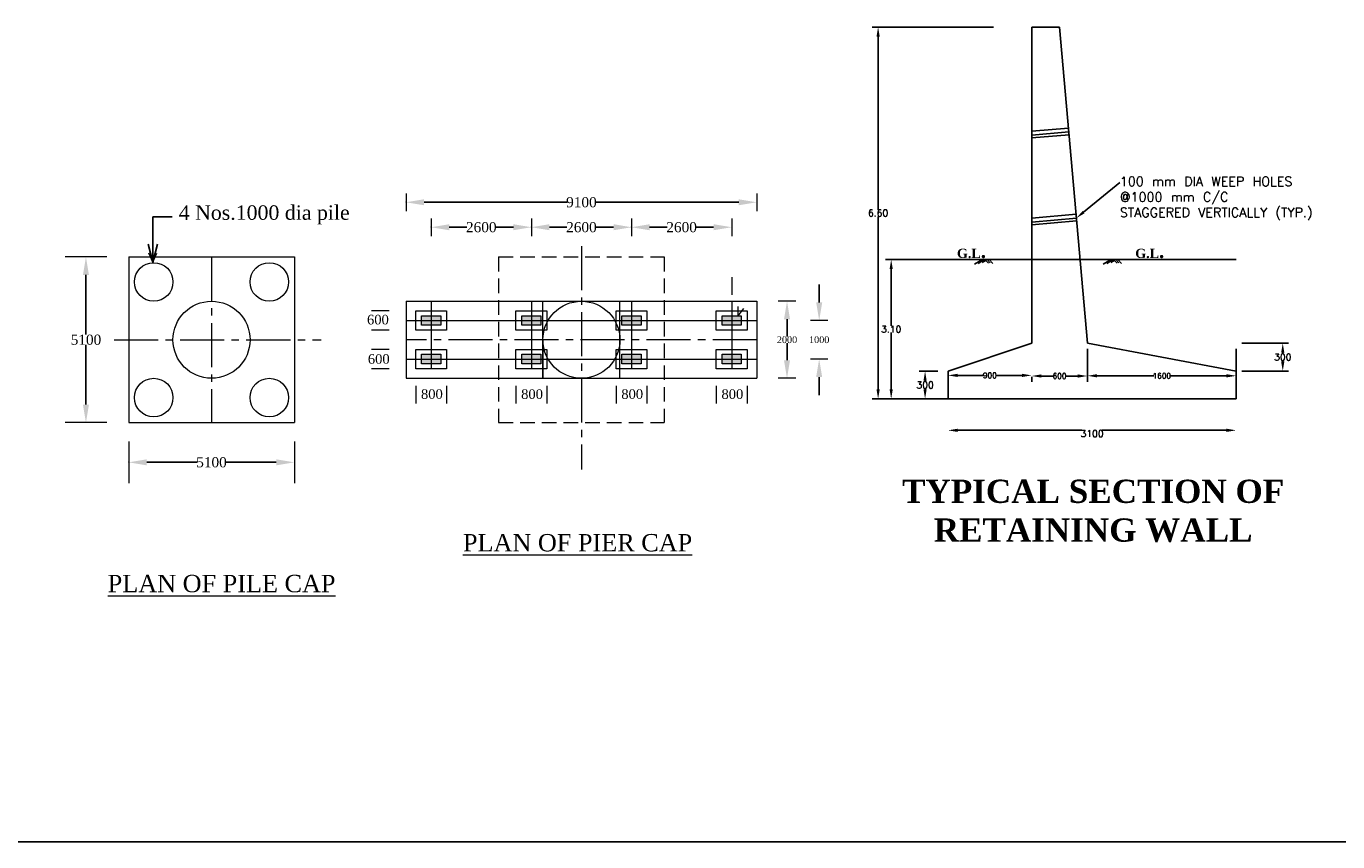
# Model space of a CAD drawing. Header units: millimetres. Extents: x 103078 to 25259364, y -3207472 to 3138455.
# Tile 5 of 11: x 8762394 to 8830460, y -230811 to -188506. Entities that reach past the tile are written whole.
import ezdxf
from ezdxf import colors
from ezdxf.entities.mleader import LeaderData, LeaderLine
from ezdxf.math import Vec2, Vec3

# ---------------------------------------------------------------- set-up
doc = ezdxf.new("R2010")
doc.units = ezdxf.units.MM
doc.header["$LTSCALE"] = 60
doc.header["$MEASUREMENT"] = 0
doc.linetypes.add('CENTER2', pattern=[28.575, 19.05, -3.175, 3.175, -3.175])
doc.linetypes.add('HIDDEN', pattern=[0.375, 0.25, -0.125])
doc.layers.add('TEXT', color=7, linetype='Continuous')
doc.styles.get("Standard").update_dxf_attribs({"font": 'txt.shx', "height": 350})
doc.dimstyles.new('Copy of ISO-25--------4', dxfattribs={"dimtxt": 200, "dimasz": 150, "dimexe": 300, "dimexo": 300, "dimgap": 0.02, "dimtad": 0, "dimtih": 1, "dimtoh": 1, "dimdec": 0, "dimlfac": 4, "dimdsep": 46, "dimtxsty": 'Standard', "dimcen": 150, "dimclrd": 1, "dimclre": 1, "dimclrt": 1, "dimadec": 0, "dimazin": 0, "dimtfac": 1, "dimtdec": 0, "dimtmove": 2, "dimatfit": 3, "dimfxl": 300, "dimarcsym": 0})
doc.dimstyles.get("Standard").update_dxf_attribs({"dimtxt": 400, "dimasz": 215, "dimexe": 0.18, "dimexo": 0.0625, "dimgap": 0.09, "dimtad": 0, "dimtih": 1, "dimtoh": 1, "dimdec": 0, "dimzin": 4, "dimdsep": 46, "dimtxsty": 'Standard', "dimblk": 'OPEN90', "dimcen": 0, "dimadec": 0, "dimazin": 1, "dimtfac": 1, "dimtdec": 0, "dimtix": 1, "dimtofl": 0, "dimtmove": 0, "dimatfit": 3, "dimldrblk": 'OPEN30', "dimfxl": 1, "dimtolj": 1, "dimtzin": 0, "dimarcsym": 0})

# ---------------------------------------------------------------- blocks, each defined once
blk = doc.blocks.new('*D706')
at = {"color": 0, "linetype": 'Continuous', "lineweight": -2, "transparency": 16777216}
for p, q in [((8801877, -202771), (8801877, -202771)), ((8801877, -203706), (8801877, -204592)), ((8801877, -205835), (8801877, -204948)), ((8801877, -206770), (8801877, -206770))]:
    blk.add_line(p, q, dxfattribs=at)
for points in [[(8801721, -203706), (8802033, -203706), (8801877, -202771)], [(8801721, -205835), (8802033, -205835), (8801877, -206770)]]:
    blk.add_solid(points, dxfattribs=at)
at = {"layer": 'Defpoints', "color": 0, "linetype": 'Continuous', "lineweight": -2, "transparency": 16777216}
for p in [(8801877, -202771), (8801877, -206770), (8801877, -206770)]:
    blk.add_point(p, dxfattribs=at)
at = {"color": 0, "linetype": 'Continuous', "lineweight": 9, "transparency": 16777216, "insert": (8801877, -204770), "char_height": 350, "attachment_point": 5}
blk.add_mtext('\\A1;{\\fTimes New Roman|b0|i0|c0|p18;2000}', dxfattribs=at)
blk = doc.blocks.new('*D707')
at = {"color": 0, "linetype": 'Continuous', "lineweight": -2, "transparency": 16777216}
for p, q in [((8803546, -202835), (8803546, -201900)), ((8803546, -203770), (8803546, -203770)), ((8803546, -205770), (8803546, -205770)), ((8803546, -206705), (8803546, -207640))]:
    blk.add_line(p, q, dxfattribs=at)
for points in [[(8803390, -202835), (8803702, -202835), (8803546, -203770)], [(8803390, -206705), (8803702, -206705), (8803546, -205770)]]:
    blk.add_solid(points, dxfattribs=at)
at = {"layer": 'Defpoints', "color": 0, "linetype": 'Continuous', "lineweight": -2, "transparency": 16777216}
for p in [(8803546, -203770), (8803546, -205770), (8803546, -205770)]:
    blk.add_point(p, dxfattribs=at)
at = {"color": 0, "linetype": 'Continuous', "lineweight": 9, "transparency": 16777216, "insert": (8803546, -204770), "char_height": 350, "attachment_point": 5}
blk.add_mtext('\\A1;{\\fTimes New Roman|b0|i0|c0|p18;1000}', dxfattribs=at)
blk = doc.blocks.new('*D655')
at = {"color": 0, "linetype": 'Continuous', "lineweight": -2, "transparency": 16777216}
for p, q in [((8783410, -198915), (8783410, -198932)), ((8784345, -198932), (8785256, -198932)), ((8787674, -198932), (8786762, -198932)), ((8788609, -198932), (8788609, -198932))]:
    blk.add_line(p, q, dxfattribs=at)
for points in [[(8784345, -198776), (8784345, -199088), (8783410, -198932)], [(8787674, -198776), (8787674, -199088), (8788609, -198932)]]:
    blk.add_solid(points, dxfattribs=at)
at = {"layer": 'Defpoints', "color": 0, "linetype": 'Continuous', "lineweight": -2, "transparency": 16777216}
for p in [(8783410, -198915), (8783410, -198932), (8788609, -198932)]:
    blk.add_point(p, dxfattribs=at)
at = {"color": 0, "linetype": 'Continuous', "lineweight": 9, "transparency": 16777216, "insert": (8786009, -198932), "char_height": 350, "attachment_point": 5}
blk.add_mtext('\\A1;{\\fTimes New Roman|b0|i0|c0|p18;\\H1.5x;2600}', dxfattribs=at)
blk = doc.blocks.new('*D656')
at = {"color": 0, "linetype": 'Continuous', "lineweight": -2, "transparency": 16777216}
for p, q in [((8788609, -198915), (8788609, -198932)), ((8789544, -198932), (8790455, -198932)), ((8792872, -198932), (8791961, -198932)), ((8793807, -198932), (8793807, -198932))]:
    blk.add_line(p, q, dxfattribs=at)
for points in [[(8789544, -198776), (8789544, -199088), (8788609, -198932)], [(8792872, -198776), (8792872, -199088), (8793807, -198932)]]:
    blk.add_solid(points, dxfattribs=at)
at = {"layer": 'Defpoints', "color": 0, "linetype": 'Continuous', "lineweight": -2, "transparency": 16777216}
for p in [(8788609, -198915), (8788609, -198932), (8793807, -198932)]:
    blk.add_point(p, dxfattribs=at)
at = {"color": 0, "linetype": 'Continuous', "lineweight": 9, "transparency": 16777216, "insert": (8791208, -198932), "char_height": 350, "attachment_point": 5}
blk.add_mtext('\\A1;{\\fTimes New Roman|b0|i0|c0|p18;\\H1.5x;2600}', dxfattribs=at)
blk = doc.blocks.new('*D657')
at = {"color": 0, "linetype": 'Continuous', "lineweight": -2, "transparency": 16777216}
for p, q in [((8793807, -198915), (8793807, -198932)), ((8794742, -198932), (8795653, -198932)), ((8798070, -198932), (8797159, -198932)), ((8799005, -198932), (8799005, -198932))]:
    blk.add_line(p, q, dxfattribs=at)
for points in [[(8794742, -198776), (8794742, -199088), (8793807, -198932)], [(8798070, -198776), (8798070, -199088), (8799005, -198932)]]:
    blk.add_solid(points, dxfattribs=at)
at = {"layer": 'Defpoints', "color": 0, "linetype": 'Continuous', "lineweight": -2, "transparency": 16777216}
for p in [(8793807, -198915), (8793807, -198932), (8799005, -198932)]:
    blk.add_point(p, dxfattribs=at)
at = {"color": 0, "linetype": 'Continuous', "lineweight": 9, "transparency": 16777216, "insert": (8796406, -198932), "char_height": 350, "attachment_point": 5}
blk.add_mtext('\\A1;{\\fTimes New Roman|b0|i0|c0|p18;\\H1.5x;2600}', dxfattribs=at)
blk = doc.blocks.new('*D658')
at = {"color": 0, "linetype": 'Continuous', "lineweight": -2, "transparency": 16777216}
for p, q in [((8782110, -197621), (8782110, -197638)), ((8783045, -197638), (8790462, -197638)), ((8799370, -197638), (8791954, -197638)), ((8800305, -197638), (8800305, -197638))]:
    blk.add_line(p, q, dxfattribs=at)
for points in [[(8783045, -197482), (8783045, -197793), (8782110, -197638)], [(8799370, -197482), (8799370, -197793), (8800305, -197638)]]:
    blk.add_solid(points, dxfattribs=at)
at = {"layer": 'Defpoints', "color": 0, "linetype": 'Continuous', "lineweight": -2, "transparency": 16777216}
for p in [(8782110, -197621), (8782110, -197638), (8800305, -197638)]:
    blk.add_point(p, dxfattribs=at)
at = {"color": 0, "linetype": 'Continuous', "lineweight": 9, "transparency": 16777216, "insert": (8791208, -197638), "char_height": 350, "attachment_point": 5}
blk.add_mtext('\\A1;{\\fTimes New Roman|b0|i0|c0|p18;\\H1.5x;9100}', dxfattribs=at)
blk = doc.blocks.new('*D660')
at = {"color": 0, "linetype": 'Continuous', "lineweight": -2, "transparency": 16777216}
for p, q in [((8765493, -200471), (8765493, -200471)), ((8765493, -201406), (8765493, -204503)), ((8765493, -208134), (8765493, -205037)), ((8765493, -209069), (8765493, -209069))]:
    blk.add_line(p, q, dxfattribs=at)
for points in [[(8765337, -201406), (8765648, -201406), (8765493, -200471)], [(8765337, -208134), (8765648, -208134), (8765493, -209069)]]:
    blk.add_solid(points, dxfattribs=at)
at = {"layer": 'Defpoints', "color": 0, "linetype": 'Continuous', "lineweight": -2, "transparency": 16777216}
for p in [(8765493, -200471), (8765493, -209069), (8765493, -209069)]:
    blk.add_point(p, dxfattribs=at)
at = {"color": 0, "linetype": 'Continuous', "lineweight": 9, "transparency": 16777216, "insert": (8765493, -204770), "char_height": 350, "attachment_point": 5}
blk.add_mtext('\\A1;{\\fTimes New Roman|b0|i0|c0|p18;\\H1.5x;5100}', dxfattribs=at)
blk = doc.blocks.new('*D661')
at = {"color": 0, "linetype": 'Continuous', "lineweight": -2, "transparency": 16777216}
for p, q in [((8767711, -211111), (8767711, -211128)), ((8768646, -211128), (8771267, -211128)), ((8775373, -211128), (8772752, -211128)), ((8776308, -211128), (8776308, -211128))]:
    blk.add_line(p, q, dxfattribs=at)
for points in [[(8768646, -210972), (8768646, -211284), (8767711, -211128)], [(8775373, -210972), (8775373, -211284), (8776308, -211128)]]:
    blk.add_solid(points, dxfattribs=at)
at = {"layer": 'Defpoints', "color": 0, "linetype": 'Continuous', "lineweight": -2, "transparency": 16777216}
for p in [(8767711, -211111), (8767711, -211128), (8776308, -211128)]:
    blk.add_point(p, dxfattribs=at)
at = {"color": 0, "linetype": 'Continuous', "lineweight": 9, "transparency": 16777216, "insert": (8772009, -211128), "char_height": 350, "attachment_point": 5}
blk.add_mtext('\\A1;{\\fTimes New Roman|b0|i0|c0|p18;\\H1.5x;5100}', dxfattribs=at)
blk = doc.blocks.new('*D1044')
at = {"color": 0, "lineweight": -2, "ltscale": 11000, "transparency": 16777216}
for p, q in [((8809708, -206394), (8808742, -206394)), ((8809042, -206894), (8809042, -206942)), ((8809042, -207341), (8809042, -207293)), ((8809708, -207841), (8808742, -207841))]:
    blk.add_line(p, q, dxfattribs=at)
for points in [[(8808959, -206894), (8809125, -206894), (8809042, -206394)], [(8808959, -207341), (8809125, -207341), (8809042, -207841)]]:
    blk.add_solid(points, dxfattribs=at)
at = {"layer": 'Defpoints', "color": 0, "lineweight": -2, "ltscale": 11000, "transparency": 16777216}
for p in [(8810008, -206394), (8809042, -207841), (8810008, -207841)]:
    blk.add_point(p, dxfattribs=at)
at = {"color": 0, "lineweight": -2, "ltscale": 11000, "transparency": 16777216, "insert": (8809042, -207117), "char_height": 350, "attachment_point": 5}
blk.add_mtext('300', dxfattribs=at)
blk = doc.blocks.new('*D1045')
at = {"color": 0, "lineweight": -2, "ltscale": 11000, "transparency": 16777216}
for p, q in [((8810734, -209468), (8817184, -209468)), ((8824684, -209468), (8818234, -209468))]:
    blk.add_line(p, q, dxfattribs=at)
for points in [[(8810734, -209384), (8810734, -209551), (8810234, -209468)], [(8824684, -209384), (8824684, -209551), (8825184, -209468)]]:
    blk.add_solid(points, dxfattribs=at)
at = {"layer": 'Defpoints', "color": 0, "lineweight": -2, "ltscale": 11000, "transparency": 16777216}
for p in [(8810234, -209468), (8825184, -209468), (8825184, -209468)]:
    blk.add_point(p, dxfattribs=at)
at = {"color": 0, "lineweight": -2, "ltscale": 11000, "transparency": 16777216, "insert": (8817709, -209639), "char_height": 350, "attachment_point": 5}
blk.add_mtext('3100', dxfattribs=at)
blk = doc.blocks.new('*D1046')
at = {"color": 0, "lineweight": -2, "ltscale": 11000, "transparency": 16777216}
for p, q in [((8810234, -206694), (8810234, -206918)), ((8810734, -206618), (8812078, -206618)), ((8814075, -206618), (8812731, -206618)), ((8814575, -206694), (8814575, -206918))]:
    blk.add_line(p, q, dxfattribs=at)
for points in [[(8810734, -206534), (8810734, -206701), (8810234, -206618)], [(8814075, -206534), (8814075, -206701), (8814575, -206618)]]:
    blk.add_solid(points, dxfattribs=at)
at = {"layer": 'Defpoints', "color": 0, "lineweight": -2, "ltscale": 11000, "transparency": 16777216}
for p in [(8810234, -206394), (8814575, -206394), (8814575, -206618)]:
    blk.add_point(p, dxfattribs=at)
at = {"color": 0, "lineweight": -2, "ltscale": 11000, "transparency": 16777216, "insert": (8812404, -206618), "char_height": 350, "attachment_point": 5}
blk.add_mtext('{\\H0.8x;900}', dxfattribs=at)
blk = doc.blocks.new('*D1047')
at = {"color": 0, "lineweight": -2, "ltscale": 11000, "transparency": 16777216}
for p, q in [((8814575, -206918), (8814575, -206950)), ((8815075, -206650), (8815695, -206650)), ((8816968, -206650), (8816348, -206650)), ((8817468, -206918), (8817468, -206950))]:
    blk.add_line(p, q, dxfattribs=at)
for points in [[(8815075, -206567), (8815075, -206734), (8814575, -206650)], [(8816968, -206567), (8816968, -206734), (8817468, -206650)]]:
    blk.add_solid(points, dxfattribs=at)
at = {"layer": 'Defpoints', "color": 0, "lineweight": -2, "ltscale": 11000, "transparency": 16777216}
for p in [(8814575, -206618), (8817468, -206618), (8817468, -206650)]:
    blk.add_point(p, dxfattribs=at)
at = {"color": 0, "lineweight": -2, "ltscale": 11000, "transparency": 16777216, "insert": (8816021, -206650), "char_height": 350, "attachment_point": 5}
blk.add_mtext('{\\H0.8x;600}', dxfattribs=at)
blk = doc.blocks.new('*D1048')
at = {"color": 0, "lineweight": -2, "ltscale": 11000, "transparency": 16777216}
for p, q in [((8817468, -205247), (8817468, -206939)), ((8825184, -205247), (8825184, -206939)), ((8817968, -206639), (8820906, -206639)), ((8824684, -206639), (8821746, -206639))]:
    blk.add_line(p, q, dxfattribs=at)
for points in [[(8817968, -206555), (8817968, -206722), (8817468, -206639)], [(8824684, -206555), (8824684, -206722), (8825184, -206639)]]:
    blk.add_solid(points, dxfattribs=at)
at = {"layer": 'Defpoints', "color": 0, "lineweight": -2, "ltscale": 11000, "transparency": 16777216}
for p in [(8817468, -204947), (8825184, -204947), (8825184, -206639)]:
    blk.add_point(p, dxfattribs=at)
at = {"color": 0, "lineweight": -2, "ltscale": 11000, "transparency": 16777216, "insert": (8821326, -206639), "char_height": 350, "attachment_point": 5}
blk.add_mtext('{\\H0.8x;1600}', dxfattribs=at)
blk = doc.blocks.new('*D1049')
at = {"color": 0, "lineweight": -2, "ltscale": 11000, "transparency": 16777216}
for p, q in [((8812600, -188551), (8806304, -188551)), ((8806604, -189051), (8806604, -198021)), ((8806604, -207341), (8806604, -198371)), ((8811350, -207841), (8806304, -207841))]:
    blk.add_line(p, q, dxfattribs=at)
for points in [[(8806521, -189051), (8806688, -189051), (8806604, -188551)], [(8806521, -207341), (8806688, -207341), (8806604, -207841)]]:
    blk.add_solid(points, dxfattribs=at)
at = {"layer": 'Defpoints', "color": 0, "lineweight": -2, "ltscale": 11000, "transparency": 16777216}
for p in [(8812900, -188551), (8806604, -207841), (8811650, -207841)]:
    blk.add_point(p, dxfattribs=at)
at = {"color": 0, "lineweight": -2, "ltscale": 11000, "transparency": 16777216, "insert": (8806604, -198196), "char_height": 350, "attachment_point": 5}
blk.add_mtext('6.60', dxfattribs=at)
blk = doc.blocks.new('*D1050')
at = {"color": 0, "lineweight": -2, "ltscale": 11000, "transparency": 16777216}
for p, q in [((8813627, -200607), (8806983, -200607)), ((8807283, -201107), (8807283, -204049)), ((8807283, -207341), (8807283, -204399)), ((8813627, -207841), (8806983, -207841))]:
    blk.add_line(p, q, dxfattribs=at)
for points in [[(8807200, -201107), (8807367, -201107), (8807283, -200607)], [(8807200, -207341), (8807367, -207341), (8807283, -207841)]]:
    blk.add_solid(points, dxfattribs=at)
at = {"layer": 'Defpoints', "color": 0, "lineweight": -2, "ltscale": 11000, "transparency": 16777216}
for p in [(8807283, -200607), (8813927, -200607), (8813927, -207841)]:
    blk.add_point(p, dxfattribs=at)
at = {"color": 0, "lineweight": -2, "ltscale": 11000, "transparency": 16777216, "insert": (8807283, -204224), "char_height": 350, "attachment_point": 5}
blk.add_mtext('3.10', dxfattribs=at)
blk = doc.blocks.new('*D1051')
at = {"color": 0, "lineweight": -2, "ltscale": 11000, "transparency": 16777216}
for p, q in [((8825484, -204947), (8827905, -204947)), ((8827605, -205447), (8827605, -205496)), ((8827605, -205894), (8827605, -205846)), ((8825484, -206394), (8827905, -206394))]:
    blk.add_line(p, q, dxfattribs=at)
for points in [[(8827521, -205447), (8827688, -205447), (8827605, -204947)], [(8827521, -205894), (8827688, -205894), (8827605, -206394)]]:
    blk.add_solid(points, dxfattribs=at)
at = {"layer": 'Defpoints', "color": 0, "lineweight": -2, "ltscale": 11000, "transparency": 16777216}
for p in [(8825184, -204947), (8825184, -206394), (8827605, -206394)]:
    blk.add_point(p, dxfattribs=at)
at = {"color": 0, "lineweight": -2, "ltscale": 11000, "transparency": 16777216, "insert": (8827605, -205671), "char_height": 350, "attachment_point": 5}
blk.add_mtext('300', dxfattribs=at)

msp = doc.modelspace()

# ---------------------------------------------------------------- hatches: boundary and pattern name
at = {"linetype": 'Continuous', "lineweight": 9}
h = msp.add_hatch(color=256, dxfattribs=at)
h.dxf.hatch_style = 1
h.paths.add_polyline_path([(8783410.09, -203520.53), (8782910.24, -203520.53), (8782910.24, -203770.46), (8783410.09, -203770.46)])
h.paths.add_polyline_path([(8783909.94, -203520.53), (8783410.09, -203520.53), (8783410.09, -203770.46), (8783909.94, -203770.46)])
h.paths.add_polyline_path([(8783909.94, -203770.46), (8783410.09, -203770.46), (8783410.09, -204020.38), (8783909.94, -204020.38)])
h.paths.add_polyline_path([(8783410.09, -203770.46), (8782910.24, -203770.46), (8782910.24, -204020.38), (8783410.09, -204020.38)])
h = msp.add_hatch(color=256, dxfattribs=at)
h.dxf.hatch_style = 1
h.paths.add_polyline_path([(8788608.52, -203520.53), (8788108.67, -203520.53), (8788108.67, -203770.46), (8788608.52, -203770.46)])
h.paths.add_polyline_path([(8789108.37, -203520.53), (8788608.52, -203520.53), (8788608.52, -203770.46), (8789108.37, -203770.46)])
h.paths.add_polyline_path([(8789108.37, -203770.46), (8788608.52, -203770.46), (8788608.52, -204020.38), (8789108.37, -204020.38)])
h.paths.add_polyline_path([(8788608.52, -203770.46), (8788108.67, -203770.46), (8788108.67, -204020.38), (8788608.52, -204020.38)])
h = msp.add_hatch(color=256, dxfattribs=at)
h.dxf.hatch_style = 1
h.paths.add_polyline_path([(8793806.95, -203520.53), (8793307.1, -203520.53), (8793307.1, -203770.46), (8793806.95, -203770.46)])
h.paths.add_polyline_path([(8794306.8, -203520.53), (8793806.95, -203520.53), (8793806.95, -203770.46), (8794306.8, -203770.46)])
h.paths.add_polyline_path([(8794306.8, -203770.46), (8793806.95, -203770.46), (8793806.95, -204020.38), (8794306.8, -204020.38)])
h.paths.add_polyline_path([(8793806.95, -203770.46), (8793307.1, -203770.46), (8793307.1, -204020.38), (8793806.95, -204020.38)])
h = msp.add_hatch(color=256, dxfattribs=at)
h.dxf.hatch_style = 1
h.paths.add_polyline_path([(8799005.38, -203520.53), (8798505.53, -203520.53), (8798505.53, -203770.46), (8799005.38, -203770.46)])
h.paths.add_polyline_path([(8799505.22, -203520.53), (8799005.38, -203520.53), (8799005.38, -203770.46), (8799505.22, -203770.46)])
h.paths.add_polyline_path([(8799505.22, -203770.46), (8799005.38, -203770.46), (8799005.38, -204020.38), (8799505.22, -204020.38)])
h.paths.add_polyline_path([(8799005.38, -203770.46), (8798505.53, -203770.46), (8798505.53, -204020.38), (8799005.38, -204020.38)])
h = msp.add_hatch(color=256, dxfattribs=at)
h.dxf.hatch_style = 1
h.paths.add_polyline_path([(8783410.09, -205519.93), (8782910.24, -205519.93), (8782910.24, -205769.85), (8783410.09, -205769.85)])
h.paths.add_polyline_path([(8783909.94, -205519.93), (8783410.09, -205519.93), (8783410.09, -205769.85), (8783909.94, -205769.85)])
h.paths.add_polyline_path([(8783909.94, -205769.85), (8783410.09, -205769.85), (8783410.09, -206019.78), (8783909.94, -206019.78)])
h.paths.add_polyline_path([(8783410.09, -205769.85), (8782910.24, -205769.85), (8782910.24, -206019.78), (8783410.09, -206019.78)])
h = msp.add_hatch(color=256, dxfattribs=at)
h.dxf.hatch_style = 1
h.paths.add_polyline_path([(8788608.52, -205519.93), (8788108.67, -205519.93), (8788108.67, -205769.85), (8788608.52, -205769.85)])
h.paths.add_polyline_path([(8789108.37, -205519.93), (8788608.52, -205519.93), (8788608.52, -205769.85), (8789108.37, -205769.85)])
h.paths.add_polyline_path([(8789108.37, -205769.85), (8788608.52, -205769.85), (8788608.52, -206019.78), (8789108.37, -206019.78)])
h.paths.add_polyline_path([(8788608.52, -205769.85), (8788108.67, -205769.85), (8788108.67, -206019.78), (8788608.52, -206019.78)])
h = msp.add_hatch(color=256, dxfattribs=at)
h.dxf.hatch_style = 1
h.paths.add_polyline_path([(8793806.95, -205519.93), (8793307.1, -205519.93), (8793307.1, -205769.85), (8793806.95, -205769.85)])
h.paths.add_polyline_path([(8794306.8, -205519.93), (8793806.95, -205519.93), (8793806.95, -205769.85), (8794306.8, -205769.85)])
h.paths.add_polyline_path([(8794306.8, -205769.85), (8793806.95, -205769.85), (8793806.95, -206019.78), (8794306.8, -206019.78)])
h.paths.add_polyline_path([(8793806.95, -205769.85), (8793307.1, -205769.85), (8793307.1, -206019.78), (8793806.95, -206019.78)])
h = msp.add_hatch(color=256, dxfattribs=at)
h.dxf.hatch_style = 1
h.paths.add_polyline_path([(8799005.38, -205519.93), (8798505.53, -205519.93), (8798505.53, -205769.85), (8799005.38, -205769.85)])
h.paths.add_polyline_path([(8799505.22, -205519.93), (8799005.38, -205519.93), (8799005.38, -205769.85), (8799505.22, -205769.85)])
h.paths.add_polyline_path([(8799505.22, -205769.85), (8799005.38, -205769.85), (8799005.38, -206019.78), (8799505.22, -206019.78)])
h.paths.add_polyline_path([(8799005.38, -205769.85), (8798505.53, -205769.85), (8798505.53, -206019.78), (8799005.38, -206019.78)])

# ---------------------------------------------------------------- linework, layer by layer
at = {"lineweight": -2, "ltscale": 11000}
for p, q in [((8814574.59, -188550.94), (8816021.33, -188550.94)), ((8814574.59, -188550.94), (8814574.59, -204947.37)), ((8816021.33, -188550.94), (8817468.08, -204947.37)), ((8814574.59, -193953.68), (8816483.19, -193785.28)), ((8814574.59, -194154.31), (8816500.75, -193984.35)), ((8814574.59, -194301.56), (8816513.65, -194130.46)), ((8814574.59, -198460.82), (8816877.8, -198257.6)), ((8814574.59, -198661.45), (8816895.37, -198456.68)), ((8814574.59, -198808.7), (8816908.26, -198602.78)), ((8810234.36, -200607.14), (8825184.05, -200607.14)), ((8812015.67, -200607.14), (8811607.75, -200841.14)), ((8812125.74, -200607.14), (8811794.95, -200816.24)), ((8812258.92, -200607.14), (8811996.02, -200768.48)), ((8812125.74, -200607.14), (8812334.03, -200802.58)), ((8812258.92, -200607.14), (8812422.72, -200778.7)), ((8812361.18, -200607.14), (8812562.54, -200805.9)), ((8818694.86, -200607.14), (8818286.94, -200841.14)), ((8818804.92, -200607.14), (8818474.14, -200816.24)), ((8818938.1, -200607.14), (8818675.21, -200768.48)), ((8818804.92, -200607.14), (8819013.21, -200802.58)), ((8818938.1, -200607.14), (8819101.9, -200778.7)), ((8819040.37, -200607.14), (8819241.73, -200805.9)), ((8810234.36, -206394.12), (8814574.59, -204947.37)), ((8817468.08, -204947.37), (8825184.05, -206394.12)), ((8810234.36, -206394.12), (8810234.36, -207840.86)), ((8825184.05, -207840.86), (8825184.05, -206394.12)), ((8810234.36, -207840.86), (8825184.05, -207840.86))]:
    msp.add_line(p, q, dxfattribs=at)
at = {"linetype": 'Continuous', "lineweight": 9}
for p, q in [((8782110.49, -197180.31), (8782110.49, -198095.18)), ((8800304.98, -197180.31), (8800304.98, -198095.18)), ((8783410.09, -198474.6), (8783410.09, -199389.46)), ((8788608.52, -198474.6), (8788608.52, -199389.46)), ((8793806.95, -198474.6), (8793806.95, -199389.46)), ((8799005.38, -198474.6), (8799005.38, -199389.46)), ((8766570.09, -200471.46), (8764414.99, -200471.46)), ((8767710.74, -200471.46), (8767710.74, -209068.86)), ((8767710.74, -200471.46), (8776308.14, -200471.46)), ((8776308.14, -200471.46), (8776308.14, -209068.86)), ((8799005.38, -201528.05), (8799005.38, -202442.92)), ((8782110.49, -202770.76), (8800304.98, -202770.76)), ((8782110.49, -202770.76), (8782110.49, -206769.55)), ((8783410.09, -202770.76), (8783410.09, -206269.7)), ((8788608.52, -202770.76), (8788608.52, -206269.7)), ((8789208.34, -206769.55), (8789208.34, -202770.76)), ((8793207.13, -206769.55), (8793207.13, -202770.76)), ((8793806.95, -202770.76), (8793806.95, -206269.7)), ((8799005.38, -202770.76), (8799005.38, -206269.7)), ((8800304.98, -202770.76), (8800304.98, -206769.55)), ((8802334.48, -202770.76), (8801419.61, -202770.76)), ((8781226.48, -203270.61), (8780311.62, -203270.61)), ((8782110.49, -203770.46), (8800304.98, -203770.46)), ((8804003.3, -203770.46), (8803088.43, -203770.46)), ((8781226.48, -204270.31), (8780311.62, -204270.31)), ((8789208.34, -204770.16), (8789208.34, -206769.55)), ((8781226.48, -205270), (8780311.62, -205270)), ((8782110.49, -205769.85), (8800304.98, -205769.85)), ((8804003.3, -205769.85), (8803088.43, -205769.85)), ((8781226.48, -206269.7), (8780311.62, -206269.7)), ((8782110.49, -206769.55), (8800304.98, -206769.55)), ((8802334.48, -206769.55), (8801419.61, -206769.55)), ((8782610.33, -207164.7), (8782610.33, -208079.57)), ((8784209.85, -207164.7), (8784209.85, -208079.57)), ((8787808.76, -207164.7), (8787808.76, -208079.57)), ((8789408.28, -207164.7), (8789408.28, -208079.57)), ((8793007.19, -207164.7), (8793007.19, -208079.57)), ((8794606.71, -207164.7), (8794606.71, -208079.57)), ((8798205.62, -207164.7), (8798205.62, -208079.57)), ((8799805.13, -207164.7), (8799805.13, -208079.57)), ((8766570.09, -209068.86), (8764414.99, -209068.86)), ((8767710.74, -209068.86), (8776308.14, -209068.86)), ((8767710.74, -210050.43), (8767710.74, -212205.53)), ((8776308.14, -210050.43), (8776308.14, -212205.53)), ((8701924.27, -230811.33, 13102.4), (8880099.6, -230811.33, 13102.4))]:
    msp.add_line(p, q, dxfattribs=at)
at = {"linetype": 'CENTER2', "lineweight": 9, "ltscale": 2}
for p, q in [((8791207.73, -199911.76), (8791207.73, -211493.8)), ((8772009.44, -200471.46), (8772009.44, -209068.86)), ((8766956.72, -204770.16), (8777708.05, -204770.16)), ((8800304.98, -204770.16), (8782110.49, -204770.16))]:
    msp.add_line(p, q, dxfattribs=at)
at = {"linetype": 'Continuous', "lineweight": 9, "ltscale": 2}
for p, q in [((8768961.61, -200741.87), (8768756.75, -200285.59)), ((8768961.61, -200741.87), (8769166.47, -200285.59)), ((8799333.53, -203520.53), (8799333.53, -203041)), ((8799333.53, -203520.53), (8799628.51, -203142.46))]:
    msp.add_line(p, q, dxfattribs=at)
at = {"linetype": 'HIDDEN', "lineweight": 9, "ltscale": 50}
for p, q in [((8786909.03, -200471.46), (8786909.03, -209068.86)), ((8786909.03, -200471.46), (8795506.43, -200471.46)), ((8795506.43, -200471.46), (8795506.43, -209068.86)), ((8786909.03, -209068.86), (8795506.43, -209068.86))]:
    msp.add_line(p, q, dxfattribs=at)
at = {"lineweight": -2, "ltscale": 11000, "elevation": 13102.4}
msp.add_lwpolyline([(8880099.6, -230811.33), (8688211.99, -230811.33), (8688211.99, -92780.98), (8880099.6, -92780.98)], close=True, dxfattribs=at)
at = {"linetype": 'Continuous', "lineweight": 9}
for points in [[(8782610.33, -203270.61), (8784209.85, -203270.61), (8784209.85, -204270.31), (8782610.33, -204270.31)], [(8787808.76, -203270.61), (8789408.28, -203270.61), (8789408.28, -204270.31), (8787808.76, -204270.31)], [(8793007.19, -203270.61), (8794606.71, -203270.61), (8794606.71, -204270.31), (8793007.19, -204270.31)], [(8798205.62, -203270.61), (8799805.13, -203270.61), (8799805.13, -204270.31), (8798205.62, -204270.31)], [(8782910.24, -203520.53), (8783909.94, -203520.53), (8783909.94, -204020.38), (8782910.24, -204020.38)], [(8788108.67, -203520.53), (8789108.37, -203520.53), (8789108.37, -204020.38), (8788108.67, -204020.38)], [(8793307.1, -203520.53), (8794306.8, -203520.53), (8794306.8, -204020.38), (8793307.1, -204020.38)], [(8798505.53, -203520.53), (8799505.22, -203520.53), (8799505.22, -204020.38), (8798505.53, -204020.38)], [(8782610.33, -205270), (8784209.85, -205270), (8784209.85, -206269.7), (8782610.33, -206269.7)], [(8782910.24, -205519.93), (8783909.94, -205519.93), (8783909.94, -206019.78), (8782910.24, -206019.78)], [(8787808.76, -205270), (8789408.28, -205270), (8789408.28, -206269.7), (8787808.76, -206269.7)], [(8788108.67, -205519.93), (8789108.37, -205519.93), (8789108.37, -206019.78), (8788108.67, -206019.78)], [(8793007.19, -205270), (8794606.71, -205270), (8794606.71, -206269.7), (8793007.19, -206269.7)], [(8793307.1, -205519.93), (8794306.8, -205519.93), (8794306.8, -206019.78), (8793307.1, -206019.78)], [(8798205.62, -205270), (8799805.13, -205270), (8799805.13, -206269.7), (8798205.62, -206269.7)], [(8798505.53, -205519.93), (8799505.22, -205519.93), (8799505.22, -206019.78), (8798505.53, -206019.78)]]:
    msp.add_lwpolyline(points, close=True, dxfattribs=at)
for centre in [(8769010.35, -201771.06), (8775008.53, -201771.06), (8769010.35, -207769.25), (8775008.53, -207769.25)]:
    msp.add_circle(centre, 999.7, dxfattribs=at)
at = {"linetype": 'Continuous', "lineweight": 9, "ltscale": 2000}
msp.add_circle((8772009.44, -204770.16), 1999.4, dxfattribs=at)
at = {"linetype": 'Continuous', "lineweight": 9, "ltscale": 1000}
msp.add_circle((8791207.73, -204770.16), 1999.4, dxfattribs=at)

# ---------------------------------------------------------------- texts
at = {"linetype": 'Continuous', "lineweight": 9, "attachment_point": 4, "rotation": 0.0230157}
for s, insert, char_height in [('{\\fTimes New Roman|b0|i0|c0|p18;4 Nos.1000 dia pile}', (8770307.89, -198295.68), 750), ('{\\fTimes New Roman|b0|i0|c0|p18;600}', (8780079.24, -203727.22), 500), ('{\\fTimes New Roman|b0|i0|c0|p18;600}', (8780123.22, -205770.07), 500), ('{\\fTimes New Roman|b0|i0|c0|p18;800}', (8782879.64, -207592.22), 500), ('{\\fTimes New Roman|b0|i0|c0|p18;800}', (8788078.06, -207592.22), 500), ('{\\fTimes New Roman|b0|i0|c0|p18;800}', (8793276.49, -207592.22), 500), ('{\\fTimes New Roman|b0|i0|c0|p18;800}', (8798474.92, -207592.22), 500)]:
    msp.add_mtext(s, dxfattribs=dict(at, insert=insert, char_height=char_height))
at = {"lineweight": -2, "ltscale": 11000, "attachment_point": 1}
for s, insert, char_height, width in [('{\\fTimes New Roman|b1|i0|c0|p18;\\H0.66667x;G.L\\H1.5x;.}', (8810696.59, -199805.85), 723.3719, 10654.2696), ('{\\fTimes New Roman|b1|i0|c0|p18;\\H0.66667x;G.L\\H1.5x;.}', (8819947.49, -199805.85), 723.3719, 10654.2696), ('\\pxqc;{\\fTimes New Roman|b1|i0|c0|p18;TYPICAL SECTION OF RETAINING WALL }', (8807519.06, -212027.5), 1205.6199, 20489.3147)]:
    msp.add_mtext(s, dxfattribs=dict(at, insert=insert, char_height=char_height, width=width))
at = {"layer": 'TEXT', "linetype": 'Continuous', "lineweight": 9, "char_height": 900, "width": 15471.4634, "attachment_point": 1}
for s, insert in [('{\\fTimes New Roman|b0|i0|c0|p18;\\LPLAN OF PIER CAP}', (8785059.49, -214846.81)), ('{\\fTimes New Roman|b0|i0|c0|p18;\\LPLAN OF PILE CAP}', (8766622.14, -216966.02))]:
    msp.add_mtext(s, dxfattribs=dict(at, insert=insert))

# ---------------------------------------------------------------- dimensions: what is measured, and where the dimension line sits
at = {"lineweight": -2, "ltscale": 11000}
for base, p1, p2, text, picture, middle in [((8806604.37, -207840.86), (8812900.33, -188550.94), (8811650.45, -207840.86), '6.60', '*D1049', (8806604.37, -198195.9)), ((8807283.29, -200607.14), (8813927.23, -207840.86), (8813927.23, -200607.14), '3.10', '*D1050', (8807283.29, -204224)), ((8827604.58, -206394.12), (8825184.05, -204947.37), (8825184.05, -206394.12), '300', '*D1051', (8827604.58, -205670.74)), ((8809042.04, -207840.86), (8810008.28, -206394.12), (8810008.28, -207840.86), '300', '*D1044', (8809042.04, -207117.49))]:
    dim = msp.add_linear_dim(base=base, p1=p1, p2=p2, angle=90, text=text, dimstyle='Copy of ISO-25--------4', override={"dimtxt": 700, "dimasz": 500, "dimclrd": 0, "dimclre": 0, "dimclrt": 0}, dxfattribs=at)
    dim.commit()
    dim.dimension.update_dxf_attribs({"geometry": picture, "text_midpoint": middle})
at = {"linetype": 'Continuous', "lineweight": 9}
for base, p1, p2, text, picture, middle in [((8782110.49, -197637.57), (8800304.98, -197637.57), (8782110.49, -197621.01), '{\\fTimes New Roman|b0|i0|c0|p18;\\H1.5x;9100}', '*D658', (8791207.73, -197637.57)), ((8783410.09, -198931.85), (8788608.52, -198931.85), (8783410.09, -198915.3), '{\\fTimes New Roman|b0|i0|c0|p18;\\H1.5x;2600}', '*D655', (8786009.31, -198931.85)), ((8788608.52, -198931.85), (8793806.95, -198931.85), (8788608.52, -198915.3), '{\\fTimes New Roman|b0|i0|c0|p18;\\H1.5x;2600}', '*D656', (8791207.73, -198931.85)), ((8793806.95, -198931.85), (8799005.38, -198931.85), (8793806.95, -198915.3), '{\\fTimes New Roman|b0|i0|c0|p18;\\H1.5x;2600}', '*D657', (8796406.16, -198931.85)), ((8767710.74, -211127.8), (8776308.14, -211127.8), (8767710.74, -211111.25), '{\\fTimes New Roman|b0|i0|c0|p18;\\H1.5x;5100}', '*D661', (8772009.44, -211127.8))]:
    dim = msp.add_linear_dim(base=base, p1=p1, p2=p2, text=text, dimstyle='Standard', override={"dimtxt": 500, "dimasz": 935, "dimfxl": 300}, dxfattribs=at)
    dim.commit()
    dim.dimension.update_dxf_attribs({"geometry": picture, "text_midpoint": middle})
for base, p1, p2, angle, text, picture, middle in [((8765492.54, -209068.86), (8765492.54, -200471.46), (8765492.54, -209068.86), 270, '{\\fTimes New Roman|b0|i0|c0|p18;\\H1.5x;5100}', '*D660', (8765492.54, -204770.16)), ((8803545.87, -205769.85), (8803545.87, -203770.46), (8803545.87, -205769.85), 90, '{\\fTimes New Roman|b0|i0|c0|p18;1000}', '*D707', (8803545.87, -204770.16)), ((8801877.05, -206769.55), (8801877.05, -202770.76), (8801877.05, -206769.55), 90, '{\\fTimes New Roman|b0|i0|c0|p18;2000}', '*D706', (8801877.05, -204770.16))]:
    dim = msp.add_linear_dim(base=base, p1=p1, p2=p2, angle=angle, text=text, dimstyle='Standard', override={"dimtxt": 500, "dimasz": 935, "dimfxl": 300}, dxfattribs=at)
    dim.commit()
    dim.dimension.update_dxf_attribs({"geometry": picture, "text_midpoint": middle})
at = {"lineweight": -2, "ltscale": 11000}
for base, p1, p2, text, picture, middle in [((8825184.05, -206638.63), (8817468.08, -204947.37), (8825184.05, -204947.37), '{\\H0.8x;1600}', '*D1048', (8821326.06, -206638.63)), ((8814574.59, -206617.82), (8810234.36, -206394.12), (8814574.59, -206394.12), '{\\H0.8x;900}', '*D1046', (8812404.47, -206617.82))]:
    dim = msp.add_linear_dim(base=base, p1=p1, p2=p2, text=text, dimstyle='Copy of ISO-25--------4', override={"dimtxt": 700, "dimasz": 500, "dimclrd": 0, "dimclre": 0, "dimclrt": 0}, dxfattribs=at)
    dim.commit()
    dim.dimension.update_dxf_attribs({"geometry": picture, "text_midpoint": middle})
for base, p1, p2, text, picture, middle in [((8817468.08, -206650.38), (8814574.59, -206617.82), (8817468.08, -206617.82), '{\\H0.8x;600}', '*D1047', (8816021.33, -206650.38)), ((8825184.05, -209467.71), (8810234.36, -209467.71), (8825184.05, -209467.71), '3100', '*D1045', (8817709.2, -209639.31))]:
    dim = msp.add_linear_dim(base=base, p1=p1, p2=p2, text=text, dimstyle='Copy of ISO-25--------4', override={"dimtxt": 700, "dimasz": 500, "dimclrd": 0, "dimclre": 0, "dimclrt": 0}, dxfattribs=at)
    dim.commit()
    dim.dimension.update_dxf_attribs({"geometry": picture, "text_midpoint": middle, "dimtype": 160})

# ---------------------------------------------------------------- leaders
at = {"linetype": 'Continuous', "lineweight": 9}
msp.add_leader([(8768961.61, -200741.87), (8768961.61, -198390.09), (8769963.81, -198390.09)], dimstyle='Standard', override={"dimtxt": 500, "dimasz": 935, "dimfxl": 300}, dxfattribs=at)
at = {"lineweight": -2, "ltscale": 11000}
ml = msp.add_multileader_mtext('Standard', dxfattribs=at)
ml.set_content('100 mm DIA WEEP HOLES @1000 mm C/C \\PSTAGGERED VERTICALLY (TYP.)', color=256)
ml.set_leader_properties()
ml.build(insert=Vec2(0, 0))
ml.multileader.update_dxf_attribs({"text_right_attachment_type": 6, "dogleg_length": 0.36, "arrow_head_size": 482.25})
ctx = ml.context
ctx.base_point, ctx.char_height, ctx.arrow_head_size, ctx.landing_gap_size, ctx.plane_origin = Vec3(8819149.57, -196603.72), 482.248, 482.25, 0.434, Vec3(8816895.37, -198456.68)
ctx.right_attachment = 6
notes = []
notes.append((ctx, [(0, (1, 1, 0), (8819147.84, -196603.72), (1, 0), 1.74, [(0, [(8816895.37, -198456.68)], 0, [])])]))
ctx.mtext.insert, ctx.mtext.width, ctx.mtext.flow_direction = Vec3(8819150.01, -196314.37), 10132.5089, 5
for ctx, leaders in notes:
    for number, flags, end, landing, length, lines in leaders:
        leader = LeaderData()
        leader.index, (leader.has_last_leader_line, leader.has_dogleg_vector, leader.attachment_direction) = number, flags
        leader.last_leader_point, leader.dogleg_vector, leader.dogleg_length = Vec3(end), Vec3(landing), length
        for number, points, colour, breaks in lines:
            line = LeaderLine()
            line.index, line.vertices, line.color, line.breaks = number, Vec3.list(points), colors.encode_raw_color(colour), breaks
            leader.lines.append(line)
        ctx.leaders.append(leader)

doc.saveas('drawing.dxf')
